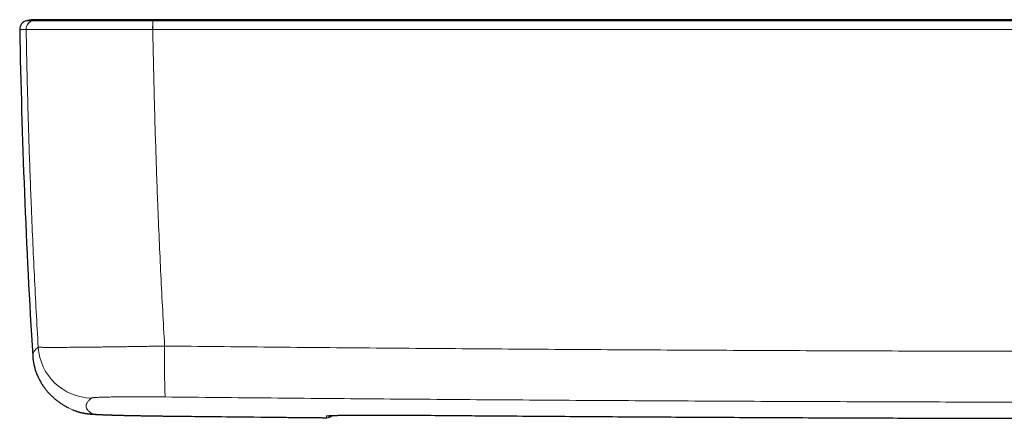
# Model space of a CAD drawing. Header units: millimetres. Extents: x 8 to 975, y 12 to 960.
# Tile 7 of 21: x 233 to 324, y 261 to 297. Entities that reach past the tile are written whole.
import ezdxf

# ---------------------------------------------------------------- set-up
doc = ezdxf.new("R2010")
doc.units = ezdxf.units.MM

msp = doc.modelspace()

# ---------------------------------------------------------------- linework, layer by layer
at = {"color": 7, "linetype": 'Continuous', "lineweight": 30}
msp.add_line((235.166, 297.5), (235.141, 297.5), dxfattribs=at)
at = {"color": 252, "linetype": 'Continuous', "lineweight": 0}
for p, q in [((233.656, 296.61), (233.656, 296.61)), ((245.346, 296.61), (245.357, 296.61)), ((246.64, 260.911), (246.638, 260.91)), ((261.4, 260.757), (261.399, 260.758)), ((261.4, 260.757), (261.4, 260.757)), ((269.249, 260.991), (269.249, 260.992)), ((322.983, 260.704), (322.983, 260.704))]:
    msp.add_line(p, q, dxfattribs=at)
at = {"color": 7, "linetype": 'Continuous', "lineweight": 30, "flags": 128}
msp.add_lwpolyline([(237.556, 261.672), (237.54, 261.681), (237.531, 261.685)], dxfattribs=at)
at = {"color": 7, "linetype": 'Continuous', "lineweight": 30}
for centre, radius, start, end in [((233.86, 296.625), 0.8, 102.4169, 181.05218), ((932.943, 309.425), 700, 181.048942, 183.517053), ((261.407, 261.557), 0.8, 269.47374, 311.38958)]:
    msp.add_arc(centre, radius, start, end, dxfattribs=at)
at = {"color": 252, "linetype": 'Continuous', "lineweight": 0}
for centre, radius, start, end in [((234.456, 296.625), 0.8, 102.47053, 181.06196), ((234.455, 296.625), 0.8, 102.46991, 181.05993), ((257.848, 296.759), 12.503, 177.03391, 180.6825), ((258.306, 296.761), 12.951, 177.148, 180.67029), ((239.765, 267.577), 5.003, 183.49927, 269.27524), ((299.137, 265.751), 52.711, 178.23819, 183.34654), ((239.863, 266.1), 4.993, 242.46911, 269.37434), ((261.401, 261.714), 0.802, 269.48595, 284.74817), ((261.407, 261.557), 0.8, 269.47166, 311.36931)]:
    msp.add_arc(centre, radius, start, end, dxfattribs=at)
at = {"color": 7, "linetype": 'Continuous', "lineweight": 30}
for points, knots in [([(234.563, 297.5), (234.548, 297.5), (234.52, 297.5), (234.478, 297.499), (234.439, 297.498), (234.404, 297.497), (234.376, 297.496), (234.353, 297.495), (234.339, 297.494), (234.328, 297.494), (234.316, 297.493), (234.298, 297.492), (234.269, 297.49), (234.212, 297.486), (234.122, 297.478), (233.995, 297.462), (233.847, 297.439), (233.743, 297.417), (233.688, 297.406)], [0, 0, 0, 0, 0.1260581, 0.2341511, 0.3243497, 0.3967758, 0.4516693, 0.4773206, 0.4966717, 0.5042175, 0.5105625, 0.5268245, 0.5453168, 0.57921, 0.6562683, 0.7535106, 0.8709565, 1, 1, 1, 1]), ([(235.145, 297.5), (235.134, 297.5), (235.113, 297.5), (235.083, 297.5), (235.055, 297.5), (235.028, 297.5), (235.003, 297.5), (234.979, 297.5), (234.957, 297.5), (234.935, 297.5), (234.915, 297.5), (234.895, 297.5), (234.877, 297.5), (234.86, 297.5), (234.844, 297.5), (234.83, 297.5), (234.816, 297.5), (234.804, 297.5), (234.792, 297.5), (234.781, 297.5), (234.771, 297.5), (234.763, 297.5), (234.755, 297.5), (234.749, 297.5), (234.743, 297.5), (234.737, 297.5), (234.732, 297.5), (234.725, 297.5), (234.718, 297.5), (234.71, 297.5), (234.702, 297.5), (234.693, 297.5), (234.685, 297.5), (234.676, 297.5), (234.667, 297.5), (234.659, 297.5), (234.65, 297.5), (234.641, 297.5), (234.632, 297.5), (234.623, 297.5), (234.615, 297.5), (234.607, 297.5), (234.599, 297.5), (234.592, 297.5), (234.586, 297.5), (234.58, 297.5), (234.575, 297.5), (234.571, 297.5), (234.568, 297.5), (234.566, 297.5), (234.564, 297.5), (234.564, 297.5), (234.564, 297.5)], [0, 0, 0, 0, 0.027893, 0.054997, 0.081312, 0.106839, 0.131577, 0.155526, 0.178687, 0.201059, 0.22365, 0.245376, 0.266237, 0.286232, 0.305362, 0.323627, 0.341026, 0.35756, 0.373229, 0.388032, 0.40197, 0.415043, 0.424707, 0.433838, 0.442439, 0.451141, 0.460379, 0.470154, 0.482751, 0.49614, 0.51032, 0.525292, 0.541056, 0.557611, 0.574958, 0.593097, 0.612948, 0.633669, 0.655258, 0.677716, 0.701043, 0.725239, 0.750304, 0.776237, 0.803039, 0.83071, 0.85925, 0.888659, 0.917183, 0.946479, 0.976548, 1, 1, 1, 1]), ([(245.383, 297.5), (245.256, 297.5), (245.007, 297.5), (244.638, 297.5), (244.275, 297.5), (243.913, 297.5), (243.548, 297.5), (243.162, 297.5), (242.76, 297.5), (242.346, 297.5), (241.935, 297.5), (241.524, 297.5), (241.118, 297.5), (240.723, 297.5), (240.34, 297.5), (239.963, 297.5), (239.594, 297.5), (239.238, 297.5), (238.899, 297.5), (238.571, 297.5), (238.25, 297.5), (237.941, 297.5), (237.647, 297.5), (237.37, 297.5), (237.104, 297.5), (236.852, 297.5), (236.617, 297.5), (236.402, 297.5), (236.203, 297.5), (236.011, 297.5), (235.826, 297.5), (235.657, 297.5), (235.513, 297.5), (235.392, 297.5), (235.294, 297.5), (235.221, 297.5), (235.168, 297.5), (235.153, 297.5), (235.145, 297.5)], [0, 0, 0, 0, 0.023891, 0.047086, 0.069963, 0.092905, 0.116289, 0.140123, 0.16757, 0.194676, 0.22197, 0.249981, 0.278406, 0.305987, 0.333377, 0.361231, 0.389832, 0.417352, 0.444531, 0.471854, 0.499804, 0.528132, 0.555664, 0.58305, 0.610946, 0.639618, 0.667173, 0.694346, 0.721633, 0.749525, 0.781396, 0.812693, 0.843617, 0.874377, 0.905184, 0.936252, 0.967788, 1, 1, 1, 1]), ([(243.174, 297.5), (243.1, 297.5), (242.866, 297.5), (242.479, 297.5), (242.144, 297.5), (241.969, 297.5), (241.947, 297.5)], [0, 0, 0, 0, 0.177266, 0.558941, 0.945206, 1, 1, 1, 1]), ([(245.404, 297.5), (245.233, 297.5), (245.056, 297.5), (244.879, 297.5), (244.871, 297.5)], [0, 0, 0, 0, 0.958943, 1, 1, 1, 1]), ([(344.249, 297.5), (343.751, 297.5), (342.761, 297.5), (341.289, 297.5), (339.841, 297.5), (338.416, 297.5), (337.014, 297.5), (335.636, 297.5), (334.282, 297.5), (332.93, 297.5), (331.583, 297.5), (330.24, 297.5), (328.922, 297.5), (327.631, 297.5), (326.365, 297.5), (325.125, 297.5), (323.911, 297.5), (322.723, 297.5), (321.561, 297.5), (320.424, 297.5), (319.313, 297.5), (318.249, 297.5), (317.228, 297.5), (316.252, 297.5), (315.299, 297.5), (314.368, 297.5), (313.443, 297.5), (312.525, 297.5), (311.613, 297.5), (310.728, 297.5), (309.868, 297.5), (309.034, 297.5), (308.24, 297.5), (307.486, 297.5), (306.771, 297.5), (306.078, 297.5), (305.409, 297.5), (304.797, 297.5), (304.239, 297.5), (303.734, 297.5), (303.244, 297.5), (302.771, 297.5), (302.31, 297.5), (301.822, 297.5), (301.295, 297.5), (300.72, 297.5), (300.123, 297.5), (299.497, 297.5), (298.841, 297.5), (298.155, 297.5), (297.446, 297.5), (296.713, 297.5), (295.956, 297.5), (295.176, 297.5), (294.373, 297.5), (293.532, 297.5), (292.652, 297.5), (291.734, 297.5), (290.79, 297.5), (289.82, 297.5), (288.825, 297.5), (287.803, 297.5), (286.755, 297.5), (285.682, 297.5), (284.582, 297.5), (283.457, 297.5), (282.305, 297.5), (281.151, 297.5), (279.995, 297.5), (278.839, 297.5), (277.659, 297.5), (276.456, 297.5), (275.204, 297.5), (273.904, 297.5), (272.552, 297.5), (271.175, 297.5), (269.772, 297.5), (268.343, 297.5), (266.916, 297.5), (265.493, 297.5), (264.074, 297.5), (262.633, 297.5), (261.168, 297.5), (259.68, 297.5), (258.169, 297.5), (256.636, 297.5), (255.079, 297.5), (253.499, 297.5), (251.905, 297.5), (250.299, 297.5), (248.68, 297.5), (247.039, 297.5), (245.937, 297.5), (245.383, 297.5)], [0, 0, 0, 0, 0.0151264, 0.0300147, 0.044665, 0.0590772, 0.0732513, 0.0871874, 0.1008854, 0.1143455, 0.1281911, 0.1417756, 0.1550988, 0.1681607, 0.1809615, 0.1935011, 0.2057794, 0.2177965, 0.2295524, 0.2410472, 0.2522807, 0.263253, 0.2733591, 0.283233, 0.2928748, 0.3022843, 0.3114617, 0.3209415, 0.3301602, 0.3391176, 0.347814, 0.3562491, 0.364423, 0.3718907, 0.3791262, 0.3861295, 0.3929006, 0.3994396, 0.4047114, 0.4098219, 0.4147712, 0.4195593, 0.4241862, 0.4287604, 0.4343531, 0.4401707, 0.4462131, 0.4524805, 0.4591762, 0.4661109, 0.4732846, 0.4806972, 0.4883487, 0.4962392, 0.5043687, 0.512737, 0.5217602, 0.5310456, 0.5405933, 0.5504032, 0.5604754, 0.5708098, 0.5814065, 0.5922654, 0.6033866, 0.61477, 0.6264157, 0.6383237, 0.6497914, 0.6614923, 0.6734262, 0.6855934, 0.6979938, 0.7114004, 0.7250693, 0.7390006, 0.7531941, 0.7676499, 0.782368, 0.7964853, 0.8108358, 0.8254195, 0.8402364, 0.8552865, 0.8705699, 0.8860864, 0.9018361, 0.9178191, 0.9340353, 0.950189, 0.9665676, 0.9831713, 1, 1, 1, 1]), ([(234.262, 266.483), (234.263, 266.455), (234.268, 266.362), (234.284, 266.206), (234.309, 266.014), (234.34, 265.825), (234.378, 265.637), (234.423, 265.452), (234.473, 265.269), (234.529, 265.09), (234.591, 264.915), (234.657, 264.744), (234.729, 264.577), (234.804, 264.414), (234.884, 264.256), (234.968, 264.102), (235.056, 263.953), (235.147, 263.808), (235.241, 263.668), (235.338, 263.532), (235.437, 263.401), (235.54, 263.274), (235.644, 263.151), (235.751, 263.032), (235.86, 262.917), (235.972, 262.806), (236.085, 262.698), (236.201, 262.594), (236.318, 262.493), (236.438, 262.395), (236.56, 262.3), (236.685, 262.208), (236.812, 262.119), (236.942, 262.032), (237.075, 261.947), (237.211, 261.864), (237.351, 261.783), (237.458, 261.724), (237.518, 261.693), (237.531, 261.686)], [0, 0, 0, 0, 0.010093, 0.033147, 0.056197, 0.079248, 0.102309, 0.125392, 0.148508, 0.171674, 0.194905, 0.218222, 0.241648, 0.265206, 0.288925, 0.312836, 0.336971, 0.361366, 0.386059, 0.41109, 0.436504, 0.462345, 0.488662, 0.515507, 0.542937, 0.571008, 0.599787, 0.62934, 0.659743, 0.691076, 0.723428, 0.756895, 0.791585, 0.827618, 0.865128, 0.904266, 0.945204, 0.988141, 1, 1, 1, 1]), ([(237.924, 261.499), (237.964, 261.483), (238.047, 261.448), (238.171, 261.402), (238.293, 261.359), (238.408, 261.323), (238.515, 261.291), (238.614, 261.264), (238.707, 261.241), (238.793, 261.221), (238.873, 261.204), (238.948, 261.188), (239.019, 261.175), (239.087, 261.164), (239.152, 261.153), (239.215, 261.144), (239.277, 261.135), (239.338, 261.127), (239.401, 261.12), (239.466, 261.113), (239.536, 261.106), (239.615, 261.098), (239.703, 261.091), (239.813, 261.083), (239.935, 261.075), (240.065, 261.067), (240.187, 261.06), (240.311, 261.054), (240.439, 261.048), (240.573, 261.042), (240.708, 261.036), (240.845, 261.031), (240.985, 261.026), (241.129, 261.021), (241.278, 261.016), (241.43, 261.011), (241.587, 261.006), (241.748, 261.001), (241.913, 260.997), (242.082, 260.992), (242.255, 260.987), (242.433, 260.983), (242.614, 260.978), (242.799, 260.974), (242.987, 260.97), (243.178, 260.966), (243.371, 260.961), (243.567, 260.957), (243.766, 260.953), (243.969, 260.95), (244.175, 260.946), (244.384, 260.942), (244.595, 260.939), (244.808, 260.935), (245.021, 260.932), (245.236, 260.928), (245.451, 260.925), (245.669, 260.922), (245.888, 260.919), (246.109, 260.916), (246.33, 260.914), (246.507, 260.912), (246.61, 260.91), (246.638, 260.91)], [0, 0, 0, 0, 0.011456, 0.023415, 0.034766, 0.045465, 0.055513, 0.064949, 0.073847, 0.082302, 0.090423, 0.098321, 0.106114, 0.113925, 0.121845, 0.130006, 0.138557, 0.147673, 0.15757, 0.168531, 0.180961, 0.195508, 0.213365, 0.233758, 0.262857, 0.287468, 0.310116, 0.331546, 0.354248, 0.376127, 0.397102, 0.417515, 0.437625, 0.457512, 0.477234, 0.496839, 0.516364, 0.535843, 0.555308, 0.574457, 0.593702, 0.612948, 0.632172, 0.651355, 0.670476, 0.689513, 0.708443, 0.7273, 0.746161, 0.765156, 0.784213, 0.803298, 0.822368, 0.841379, 0.860295, 0.879083, 0.897843, 0.916726, 0.935671, 0.954657, 0.973664, 0.992668, 1, 1, 1, 1]), ([(246.638, 260.91), (247.63, 260.899), (250.315, 260.869), (254.694, 260.823), (258.622, 260.783), (260.857, 260.762), (261.399, 260.757)], [0, 0, 0, 0, 0.201622, 0.545732, 0.889836, 1, 1, 1, 1]), ([(261.572, 260.938), (261.572, 260.938), (261.572, 260.938), (261.577, 260.938), (261.589, 260.94), (261.609, 260.942), (261.635, 260.944), (261.67, 260.946), (261.712, 260.949), (261.762, 260.952), (261.82, 260.955), (261.886, 260.958), (261.959, 260.961), (262.04, 260.964), (262.127, 260.967), (262.22, 260.97), (262.32, 260.972), (262.426, 260.975), (262.538, 260.978), (262.656, 260.98), (262.781, 260.983), (262.912, 260.985), (263.05, 260.987), (263.192, 260.989), (263.34, 260.991), (263.493, 260.993), (263.651, 260.995), (263.812, 260.997), (263.979, 260.998), (264.151, 260.999), (264.327, 261.001), (264.509, 261.002), (264.695, 261.003), (264.885, 261.003), (265.078, 261.004), (265.275, 261.005), (265.475, 261.005), (265.678, 261.005), (265.885, 261.006), (266.094, 261.006), (266.307, 261.005), (266.521, 261.005), (266.739, 261.005), (266.958, 261.004), (267.18, 261.004), (267.403, 261.003), (267.628, 261.002), (267.855, 261.001), (268.082, 261), (268.311, 260.998), (268.54, 260.997), (268.77, 260.995), (269.001, 260.993), (269.161, 260.992), (269.244, 260.991), (269.249, 260.991)], [0, 0, 0, 0, 0.005775, 0.017308, 0.03022, 0.044486, 0.060018, 0.076756, 0.094009, 0.112062, 0.130722, 0.149832, 0.169266, 0.188918, 0.2087, 0.228539, 0.248363, 0.268154, 0.287957, 0.307936, 0.328058, 0.348288, 0.368588, 0.388924, 0.409257, 0.429548, 0.449763, 0.46989, 0.490021, 0.510254, 0.530555, 0.550906, 0.571288, 0.591684, 0.612071, 0.632432, 0.652747, 0.673, 0.693253, 0.713619, 0.733963, 0.754293, 0.774616, 0.79494, 0.815274, 0.835623, 0.855995, 0.87639, 0.896724, 0.917016, 0.937316, 0.957642, 0.978022, 0.998654, 1, 1, 1, 1]), ([(269.249, 260.992), (271.2, 260.976), (275.759, 260.938), (282.926, 260.887), (290.75, 260.837), (298.573, 260.794), (306.396, 260.757), (314.219, 260.728), (319.748, 260.711), (322.669, 260.705), (322.983, 260.704)], [0, 0, 0, 0, 0.108913, 0.254544, 0.400136, 0.545728, 0.691319, 0.836911, 0.982503, 1, 1, 1, 1]), ([(322.983, 260.704), (323.029, 260.704), (323.125, 260.704), (323.267, 260.703), (323.409, 260.703), (323.549, 260.703), (323.694, 260.704), (323.841, 260.704), (323.99, 260.704), (324.137, 260.705), (324.281, 260.706), (324.422, 260.707), (324.561, 260.708), (324.696, 260.709), (324.827, 260.71), (324.954, 260.711), (325.077, 260.713), (325.195, 260.715), (325.308, 260.716), (325.417, 260.718), (325.522, 260.72), (325.622, 260.722), (325.717, 260.724), (325.808, 260.727), (325.894, 260.729), (325.976, 260.732), (326.052, 260.734), (326.123, 260.737), (326.189, 260.74), (326.251, 260.743), (326.31, 260.747), (326.374, 260.752), (326.432, 260.758), (326.468, 260.764), (326.481, 260.766)], [0, 0, 0, 0, 0.027697, 0.057338, 0.084289, 0.113066, 0.141697, 0.172448, 0.20319, 0.233912, 0.264599, 0.295239, 0.325818, 0.356329, 0.386761, 0.417112, 0.44738, 0.47757, 0.507684, 0.537688, 0.567785, 0.598143, 0.62875, 0.659599, 0.690683, 0.722008, 0.753602, 0.785525, 0.817914, 0.851055, 0.885612, 0.923557, 0.970882, 1, 1, 1, 1])]:
    msp.add_open_spline(points, degree=3, knots=knots, dxfattribs=at)
at = {"color": 252, "linetype": 'Continuous', "lineweight": 0}
for points, knots in [([(234.283, 297.406), (234.39, 297.427), (234.606, 297.468), (234.894, 297.497), (235.074, 297.497), (235.145, 297.497)], [0, 0, 0, 0, 0.377648, 0.757402, 1, 1, 1, 1]), ([(245.362, 297.406), (245.365, 297.427), (245.37, 297.468), (245.377, 297.497), (245.381, 297.497), (245.383, 297.497)], [0, 0, 0, 0, 0.376256, 0.754608, 1, 1, 1, 1]), ([(233.06, 296.61), (233.061, 296.61), (233.062, 296.61), (233.079, 296.61), (233.115, 296.61), (233.177, 296.61), (233.262, 296.61), (233.37, 296.61), (233.499, 296.61), (233.603, 296.61), (233.656, 296.61)], [0, 0, 0, 0, 0.08393, 0.176669, 0.313876, 0.451085, 0.588293, 0.725528, 0.862764, 1, 1, 1, 1]), ([(233.656, 296.61), (233.665, 296.61), (233.681, 296.61), (233.736, 296.609), (233.81, 296.609), (233.905, 296.609), (234.019, 296.608), (234.152, 296.608), (234.307, 296.607), (234.484, 296.607), (234.682, 296.607), (234.901, 296.606), (235.148, 296.606), (235.427, 296.606), (235.74, 296.606), (236.075, 296.606), (236.432, 296.606), (236.809, 296.605), (237.192, 296.605), (237.577, 296.605), (237.961, 296.606), (238.36, 296.606), (238.768, 296.606), (239.186, 296.606), (239.611, 296.606), (240.047, 296.606), (240.497, 296.606), (240.96, 296.607), (241.436, 296.607), (241.92, 296.607), (242.437, 296.608), (242.987, 296.608), (243.571, 296.608), (244.16, 296.609), (244.752, 296.609), (245.148, 296.61), (245.346, 296.61)], [0, 0, 0, 0, 0.029054, 0.058123, 0.087177, 0.114683, 0.142213, 0.169743, 0.19725, 0.225555, 0.253885, 0.282216, 0.310521, 0.342072, 0.373696, 0.405356, 0.437016, 0.46864, 0.500191, 0.528314, 0.556461, 0.584609, 0.612731, 0.640211, 0.667715, 0.695219, 0.722699, 0.750976, 0.779278, 0.80758, 0.835856, 0.868645, 0.901494, 0.934363, 0.967212, 1, 1, 1, 1]), ([(233.656, 296.61), (233.673, 295.714), (233.706, 293.922), (233.769, 291.234), (233.842, 288.547), (233.924, 285.86), (234.017, 283.173), (234.127, 280.28), (234.258, 277.181), (234.414, 273.877), (234.583, 270.573), (234.708, 268.372), (234.771, 267.272)], [0, 0, 0, 0, 0.0915132, 0.1830278, 0.2745414, 0.3660787, 0.457616, 0.5491526, 0.6618543, 0.7745574, 0.8872788, 1, 1, 1, 1]), ([(234.283, 297.406), (234.251, 297.406), (234.162, 297.406), (234.036, 297.406), (233.913, 297.406), (233.816, 297.406), (233.746, 297.406), (233.707, 297.406), (233.69, 297.406), (233.688, 297.406), (233.688, 297.406)], [0, 0, 0, 0, 0.081348, 0.229743, 0.378142, 0.526541, 0.674939, 0.823335, 0.916073, 1, 1, 1, 1]), ([(245.362, 297.406), (245.362, 297.406), (245.174, 297.406), (244.799, 297.406), (244.238, 297.406), (243.68, 297.406), (243.127, 297.406), (242.61, 297.406), (242.129, 297.407), (241.683, 297.407), (241.244, 297.407), (240.808, 297.407), (240.377, 297.407), (239.951, 297.407), (239.536, 297.407), (239.132, 297.407), (238.742, 297.407), (238.364, 297.407), (237.999, 297.407), (237.634, 297.407), (237.272, 297.407), (236.914, 297.407), (236.576, 297.407), (236.258, 297.407), (235.962, 297.407), (235.7, 297.407), (235.47, 297.407), (235.268, 297.407), (235.083, 297.407), (234.915, 297.407), (234.765, 297.407), (234.634, 297.407), (234.522, 297.407), (234.43, 297.407), (234.358, 297.406), (234.311, 297.406), (234.283, 297.406), (234.283, 297.406), (234.283, 297.406)], [0, 0, 0, 0, 0.000003, 0.032791, 0.065638, 0.098506, 0.131354, 0.164142, 0.191621, 0.219125, 0.246629, 0.274109, 0.302385, 0.330687, 0.358989, 0.387266, 0.415388, 0.443536, 0.471684, 0.499806, 0.531357, 0.56298, 0.59464, 0.626299, 0.657922, 0.689473, 0.716981, 0.744513, 0.772045, 0.799554, 0.82786, 0.856193, 0.884525, 0.912831, 0.941881, 0.970946, 0.999997, 1, 1, 1, 1]), ([(234.283, 297.406), (234.283, 297.406), (234.283, 297.406), (234.283, 297.406), (234.283, 297.406)], [0, 0, 0, 0, 0.005944, 1, 1, 1, 1]), ([(246.451, 267.371), (246.39, 268.463), (246.267, 270.647), (246.102, 273.926), (245.95, 277.206), (245.821, 280.288), (245.713, 283.172), (245.622, 285.858), (245.54, 288.545), (245.469, 291.233), (245.407, 293.921), (245.373, 295.714), (245.357, 296.61)], [0, 0, 0, 0, 0.112232, 0.224466, 0.336717, 0.448968, 0.540796, 0.632623, 0.72445, 0.8163, 0.908151, 1, 1, 1, 1]), ([(245.357, 296.61), (248.005, 296.61), (253.302, 296.61), (261.247, 296.61), (268.678, 296.61), (275.593, 296.61), (281.993, 296.61), (288.394, 296.61), (294.794, 296.61), (301.906, 296.61), (309.729, 296.61), (318.264, 296.61), (326.862, 296.61), (335.524, 296.61), (341.341, 296.61), (344.249, 296.61)], [0, 0, 0, 0, 0.080356, 0.160711, 0.241067, 0.305787, 0.370508, 0.435229, 0.49995, 0.56467, 0.650965, 0.737259, 0.823553, 0.911777, 1, 1, 1, 1]), ([(245.372, 297.406), (245.369, 297.406), (245.365, 297.406), (245.362, 297.406), (245.362, 297.406)], [0, 0, 0, 0, 0.993954, 1, 1, 1, 1]), ([(344.249, 297.406), (341.341, 297.406), (335.525, 297.406), (326.865, 297.406), (318.268, 297.406), (309.735, 297.406), (301.913, 297.406), (294.802, 297.406), (288.402, 297.406), (282.003, 297.406), (275.604, 297.406), (268.689, 297.406), (261.26, 297.406), (253.316, 297.406), (248.02, 297.406), (245.372, 297.406)], [0, 0, 0, 0, 0.088223, 0.176447, 0.262741, 0.349035, 0.43533, 0.50005, 0.564771, 0.629492, 0.694213, 0.758933, 0.839289, 0.919644, 1, 1, 1, 1]), ([(234.771, 267.272), (234.726, 267.234), (234.634, 267.159), (234.522, 267.049), (234.429, 266.94), (234.356, 266.834), (234.303, 266.729), (234.271, 266.627), (234.257, 266.545), (234.262, 266.497), (234.263, 266.483)], [0, 0, 0, 0, 0.134278, 0.268557, 0.402837, 0.537117, 0.671394, 0.805672, 0.939951, 1, 1, 1, 1]), ([(246.451, 267.371), (246.286, 267.368), (245.956, 267.363), (245.462, 267.355), (244.97, 267.347), (244.481, 267.339), (243.996, 267.331), (243.516, 267.324), (243.041, 267.317), (242.569, 267.31), (242.099, 267.304), (241.633, 267.298), (241.176, 267.292), (240.733, 267.286), (240.305, 267.281), (239.892, 267.276), (239.49, 267.272), (239.097, 267.268), (238.714, 267.264), (238.342, 267.261), (237.985, 267.258), (237.647, 267.255), (237.328, 267.253), (237.028, 267.252), (236.744, 267.25), (236.476, 267.249), (236.223, 267.249), (235.988, 267.249), (235.771, 267.249), (235.577, 267.25), (235.405, 267.251), (235.254, 267.253), (235.123, 267.255), (235.01, 267.257), (234.918, 267.26), (234.846, 267.264), (234.795, 267.267), (234.779, 267.27), (234.771, 267.272)], [0, 0, 0, 0, 0.02734, 0.054704, 0.082067, 0.109408, 0.136746, 0.164108, 0.19147, 0.218809, 0.246933, 0.275084, 0.303234, 0.331358, 0.358763, 0.386191, 0.41362, 0.441025, 0.469223, 0.497447, 0.52567, 0.553868, 0.581357, 0.60887, 0.636383, 0.663872, 0.69216, 0.720475, 0.748789, 0.777078, 0.804534, 0.832013, 0.859493, 0.886949, 0.915199, 0.943475, 0.97175, 1, 1, 1, 1]), ([(246.451, 267.371), (249.709, 267.339), (256.225, 267.273), (266, 267.188), (275.775, 267.113), (285.55, 267.047), (295.326, 266.992), (305.102, 266.946), (314.879, 266.911), (324.656, 266.886), (334.433, 266.871), (344.21, 266.866), (353.986, 266.871), (363.763, 266.886), (373.54, 266.911), (383.317, 266.946), (393.098, 266.991), (402.885, 267.047), (412.676, 267.112), (422.467, 267.188), (432.258, 267.273), (438.784, 267.339), (442.047, 267.371)], [0, 0, 0, 0, 0.04998, 0.099959, 0.149939, 0.199919, 0.249899, 0.299878, 0.349858, 0.399838, 0.449818, 0.499798, 0.549777, 0.599757, 0.649737, 0.699717, 0.749696, 0.799757, 0.849818, 0.899879, 0.949939, 1, 1, 1, 1]), ([(239.809, 261.107), (239.759, 261.135), (239.658, 261.191), (239.532, 261.277), (239.425, 261.364), (239.338, 261.454), (239.271, 261.546), (239.224, 261.64), (239.196, 261.736), (239.189, 261.833), (239.202, 261.933), (239.234, 262.035), (239.287, 262.139), (239.36, 262.245), (239.453, 262.353), (239.564, 262.462), (239.656, 262.537), (239.701, 262.575)], [0, 0, 0, 0, 0.066621, 0.133243, 0.199866, 0.266488, 0.333109, 0.399731, 0.466353, 0.532975, 0.599597, 0.666219, 0.732974, 0.799731, 0.866488, 0.933244, 1, 1, 1, 1]), ([(239.701, 262.575), (239.708, 262.578), (239.72, 262.584), (239.768, 262.594), (239.835, 262.603), (239.924, 262.612), (240.034, 262.621), (240.165, 262.629), (240.318, 262.636), (240.49, 262.643), (240.683, 262.65), (240.895, 262.656), (241.124, 262.662), (241.37, 262.667), (241.634, 262.672), (241.914, 262.676), (242.208, 262.679), (242.517, 262.682), (242.839, 262.684), (243.172, 262.686), (243.516, 262.687), (243.87, 262.687), (244.234, 262.687), (244.605, 262.686), (244.982, 262.685), (245.363, 262.683), (245.746, 262.681), (246.13, 262.677), (246.387, 262.675), (246.516, 262.674)], [0, 0, 0, 0, 0.0370886, 0.0742944, 0.1115587, 0.1488232, 0.1860277, 0.2231153, 0.2602108, 0.2974241, 0.3346969, 0.3719693, 0.4091813, 0.4462762, 0.4832393, 0.5203196, 0.557459, 0.5945982, 0.6316781, 0.668641, 0.7055263, 0.742527, 0.7795876, 0.8166477, 0.8536488, 0.8905344, 0.9270133, 0.9635208, 1, 1, 1, 1]), ([(441.983, 262.674), (438.727, 262.641), (432.215, 262.576), (422.447, 262.492), (412.678, 262.417), (402.909, 262.352), (393.14, 262.297), (383.37, 262.252), (373.6, 262.217), (363.829, 262.191), (354.059, 262.176), (344.289, 262.171), (334.518, 262.176), (324.748, 262.191), (314.978, 262.216), (305.208, 262.251), (295.433, 262.296), (285.653, 262.351), (275.868, 262.416), (266.083, 262.492), (256.299, 262.576), (249.777, 262.641), (246.516, 262.674)], [0, 0, 0, 0, 0.0499796, 0.0999595, 0.1499395, 0.1999193, 0.2498989, 0.2998786, 0.3498584, 0.3998384, 0.4498183, 0.4997979, 0.5497775, 0.5997574, 0.6497373, 0.6997172, 0.7496968, 0.7997573, 0.849818, 0.8998788, 0.9499395, 1, 1, 1, 1]), ([(246.64, 260.911), (246.509, 260.912), (246.247, 260.915), (245.855, 260.92), (245.465, 260.926), (245.079, 260.932), (244.7, 260.938), (244.327, 260.944), (243.963, 260.951), (243.607, 260.958), (243.261, 260.965), (242.925, 260.972), (242.603, 260.98), (242.294, 260.988), (242, 260.996), (241.722, 261.004), (241.459, 261.012), (241.212, 261.02), (240.984, 261.028), (240.774, 261.037), (240.584, 261.045), (240.414, 261.053), (240.263, 261.061), (240.133, 261.07), (240.023, 261.078), (239.937, 261.085), (239.873, 261.093), (239.828, 261.1), (239.815, 261.105), (239.809, 261.107)], [0, 0, 0, 0, 0.037178, 0.074473, 0.111828, 0.149182, 0.186477, 0.223654, 0.260836, 0.298136, 0.335496, 0.372856, 0.410155, 0.447337, 0.484431, 0.521642, 0.558914, 0.596185, 0.633396, 0.67049, 0.707505, 0.744638, 0.78183, 0.819023, 0.856155, 0.893171, 0.928772, 0.964399, 1, 1, 1, 1]), ([(261.4, 260.757), (258.94, 260.781), (254.02, 260.829), (249.1, 260.884), (246.64, 260.911)], [0, 0, 0, 0, 0.499999, 1, 1, 1, 1]), ([(269.249, 260.992), (269.104, 260.993), (268.813, 260.995), (268.379, 260.998), (267.946, 261), (267.517, 261.002), (267.091, 261.004), (266.67, 261.005), (266.257, 261.006), (265.852, 261.006), (265.459, 261.005), (265.079, 261.004), (264.712, 261.003), (264.359, 261.001), (264.02, 260.999), (263.698, 260.996), (263.394, 260.992), (263.109, 260.989), (262.844, 260.984), (262.598, 260.98), (262.373, 260.975), (262.17, 260.969), (261.989, 260.963), (261.831, 260.957), (261.698, 260.95), (261.588, 260.943), (261.501, 260.936), (261.44, 260.929), (261.401, 260.921), (261.397, 260.916), (261.394, 260.913)], [0, 0, 0, 0, 0.035307, 0.070669, 0.10603, 0.141336, 0.17701, 0.212797, 0.24864, 0.284485, 0.320272, 0.355946, 0.391638, 0.427443, 0.463305, 0.499167, 0.534972, 0.570664, 0.606337, 0.642123, 0.677966, 0.713809, 0.749595, 0.785269, 0.820963, 0.85677, 0.892634, 0.928498, 0.964306, 1, 1, 1, 1]), ([(261.394, 260.913), (261.395, 260.893), (261.396, 260.855), (261.398, 260.803), (261.399, 260.771), (261.4, 260.757)], [0, 0, 0, 0, 0.367479, 0.734957, 1, 1, 1, 1]), ([(322.983, 260.704), (319.361, 260.714), (312.117, 260.733), (300.606, 260.782), (288.451, 260.849), (277.783, 260.922), (271.383, 260.974), (269.249, 260.992)], [0, 0, 0, 0, 0.202212, 0.404423, 0.642654, 0.880885, 1, 1, 1, 1]), ([(326.351, 260.756), (326.339, 260.754), (326.316, 260.75), (326.25, 260.745), (326.164, 260.74), (326.054, 260.735), (325.923, 260.73), (325.77, 260.726), (325.598, 260.722), (325.408, 260.718), (325.199, 260.715), (324.973, 260.712), (324.733, 260.709), (324.482, 260.707), (324.224, 260.706), (323.959, 260.704), (323.687, 260.704), (323.432, 260.703), (323.197, 260.704), (323.054, 260.704), (322.983, 260.704)], [0, 0, 0, 0, 0.057176, 0.114554, 0.171935, 0.229114, 0.286297, 0.343683, 0.401079, 0.458274, 0.515781, 0.573506, 0.631248, 0.688778, 0.744974, 0.801351, 0.85772, 0.913904, 0.956953, 1, 1, 1, 1])]:
    msp.add_open_spline(points, degree=3, knots=knots, dxfattribs=at)

doc.saveas('drawing.dxf')
